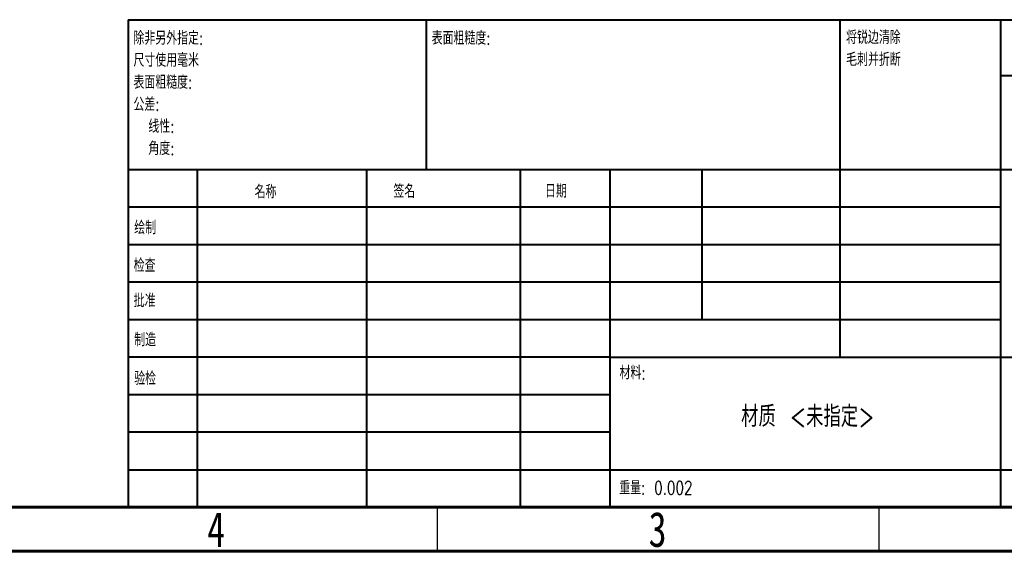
# Model space of a CAD drawing. Header units: millimetres. Extents: x 15 to 428, y 5 to 292.
# Tile 2 of 150: x 218 to 329, y 5 to 65. Entities that reach past the tile are written whole.
import ezdxf

# ---------------------------------------------------------------- set-up
doc = ezdxf.new("R2010")
doc.units = ezdxf.units.MM
doc.styles.add('SLDTEXTSTYLE0', font='TXT', dxfattribs={"width": 0.75})
doc.styles.add('SLDTEXTSTYLE1', font='TXT', dxfattribs={"width": 0.75, "bigfont": 'bigfont'})

# ---------------------------------------------------------------- blocks, each defined once
blk = doc.blocks.new('SW_NOTE_0')
at = {"color": 0, "linetype": 'Continuous', "lineweight": 0, "char_height": 1.5, "attachment_point": 1, "style": 'SLDTEXTSTYLE1'}
for s, insert in [('\\M+18F9C\\M+194F1另\\M+18A4F\\M+18E77\\M+192E8:', (0, 1.93)), ('\\M+18EDA\\M+190A1\\M+18E67\\M+19770\\M+19F7C\\M+195C4', (0, -0.57)), ('\\M+1955C\\M+196CA\\M+19165糙\\M+19378:', (0, -3.07)), ('\\M+18CF6\\M+18DB7:', (0, -5.57)), ('线\\M+190AB:', (1.69, -8.07)), ('\\M+18A70\\M+19378:', (1.69, -10.57))]:
    blk.add_mtext(s, dxfattribs=dict(at, insert=insert))
blk = doc.blocks.new('SW_NOTE_1')
at = {"color": 0, "linetype": 'Continuous', "lineweight": 0, "char_height": 1.5, "attachment_point": 1, "style": 'SLDTEXTSTYLE1'}
for s, insert in [('\\M+18FAB锐边\\M+190B4\\M+18F9C', (0, 1.93)), ('\\M+196D1\\M+18E68\\M+19BF3\\M+190DC\\M+19266', (0, -0.57))]:
    blk.add_mtext(s, dxfattribs=dict(at, insert=insert))

msp = doc.modelspace()

# ---------------------------------------------------------------- linework, layer by layer
at = {"color": 7, "linetype": 'Continuous', "lineweight": 40}
for p, q in [((230, 65.25), (410, 65.25)), ((230, 65.25), (230, 10)), ((263.8, 48.25), (263.8, 65.25)), ((310.6, 65.25), (310.6, 27)), ((328.8, 65.25), (328.8, 10)), ((410, 58.875), (328.8, 58.875)), ((410, 48.25), (230, 48.25)), ((237.8, 48.25), (237.8, 10)), ((256.991, 48.25), (256.991, 10)), ((274.399, 48.25), (274.399, 10)), ((284.6, 10), (284.6, 48.25)), ((295, 31.25), (295, 48.25)), ((328.8, 44), (230, 44)), ((328.8, 39.75), (230, 39.75)), ((328.8, 35.5), (230, 35.5)), ((328.8, 31.25), (230, 31.25)), ((284.6, 27), (230, 27)), ((284.6, 27), (410, 27)), ((284.6, 22.75), (230, 22.75)), ((284.6, 18.5), (230, 18.5)), ((230, 14.25), (410, 14.25))]:
    msp.add_line(p, q, dxfattribs=at)
at = {"color": 7, "linetype": 'Continuous', "lineweight": 60}
for p, q in [((410, 10), (20, 10)), ((415, 5), (15, 5))]:
    msp.add_line(p, q, dxfattribs=at)
at = {"color": 7, "linetype": 'Continuous', "lineweight": 30}
for p, q in [((265, 10), (265, 5)), ((315, 10), (315, 5))]:
    msp.add_line(p, q, dxfattribs=at)

# ---------------------------------------------------------------- block references
at = {"color": 7, "linetype": 'Continuous', "lineweight": 0}
for name, p in [('SW_NOTE_0', (230.594, 61.987)), ('SW_NOTE_1', (311.309, 62.069))]:
    msp.add_blockref(name, p, dxfattribs=at)

# ---------------------------------------------------------------- texts
for s, insert, char_height, attachment_point, style in [('\\M+1955C\\M+196CA\\M+19165糙\\M+19378:', (264.371, 63.919), 1.5, 1, 'SLDTEXTSTYLE1'), ('\\M+196BC\\M+18FCC', (244.322, 46.501), 1.5, 1, 'SLDTEXTSTYLE1'), ('签\\M+196BC', (260.034, 46.562), 1.5, 1, 'SLDTEXTSTYLE1'), ('\\M+193FA\\M+18AFA', (277.215, 46.576), 1.5, 1, 'SLDTEXTSTYLE1'), ('绘\\M+190A7', (230.685, 42.43), 1.5, 1, 'SLDTEXTSTYLE1'), ('检查', (230.624, 38.154), 1.5, 1, 'SLDTEXTSTYLE1'), ('\\M+194E1\\M+18F79', (230.622, 34.177), 1.5, 1, 'SLDTEXTSTYLE1'), ('\\M+190A7\\M+191A2', (230.682, 29.734), 1.5, 1, 'SLDTEXTSTYLE1'), ('\\M+18DDE\\M+197BF:', (285.646, 25.986), 1.5, 1, 'SLDTEXTSTYLE1'), ('验检', (230.677, 25.35), 1.5, 1, 'SLDTEXTSTYLE1'), ('bl\\M+18CC5\\M+192E8\\M+1914F', (364.839, 23.607), 6.35, 2, 'SLDTEXTSTYLE1'), ('\\M+18DDE质 <\\M+196A2\\M+18E77\\M+192E8>', (306.966, 21.486), 2.38125, 2, 'SLDTEXTSTYLE1'), ('\\M+18F64\\M+197CA: 0.002', (285.618, 12.949), 1.4986, 1, 'SLDTEXTSTYLE1'), ('4', (239.96, 9.474), 3.969, 2, 'SLDTEXTSTYLE0'), ('3', (289.96, 9.474), 3.969, 2, 'SLDTEXTSTYLE0')]:
    msp.add_mtext(s, dxfattribs=dict(at, insert=insert, char_height=char_height, attachment_point=attachment_point, style=style))

doc.saveas('drawing.dxf')
